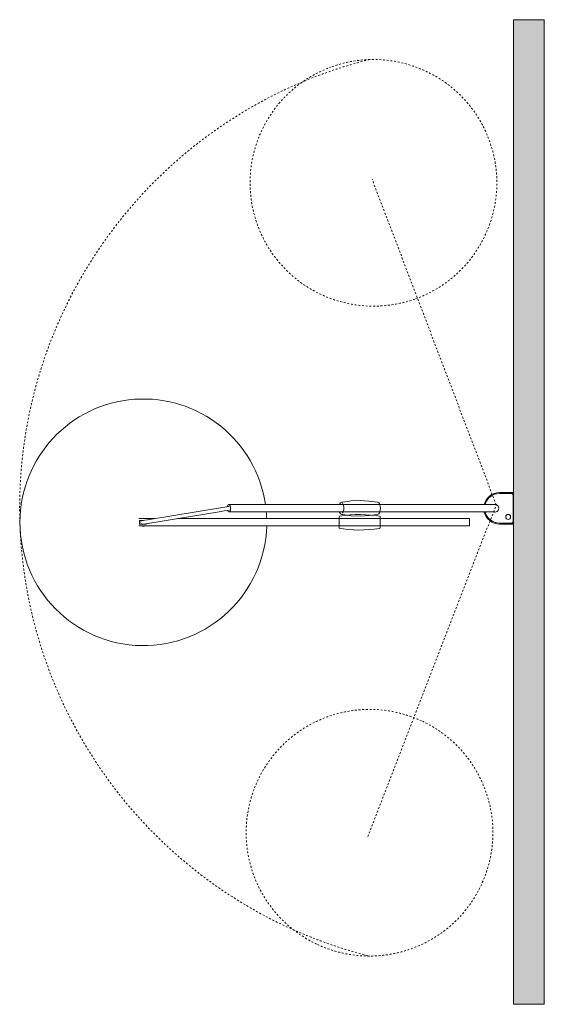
# Model space of a CAD drawing. Header units: millimetres. Extents: x -6933 to -2376, y -1187 to 7369.
# Tile 4 of 4: x -6151 to -5301, y 5772 to 7369. Entities that reach past the tile are written whole.
import ezdxf

# ---------------------------------------------------------------- set-up
doc = ezdxf.new("R2010")
doc.units = ezdxf.units.MM
doc.linetypes.add('Dash', pattern=[6, 3, -3])
doc.layers.add('A-ANNO-DIMS', color=7, linetype='Dash', lineweight=9, true_color=0xd2d2d2)
doc.layers.add('A-WALL', color=7, linetype='Continuous', lineweight=9)
doc.layers.add('E-LITE-EQPM', color=7, linetype='Continuous', lineweight=20)

# ---------------------------------------------------------------- blocks, each defined once
blk = doc.blocks.new('24502 - 24502 SLIM LED White extensible wall lamp-561698-Planta_PDF')
at = {"layer": 'E-LITE-EQPM'}
for p, q in [((-3269, 6602), (-3291.7, 6602)), ((-3291.7, 6600.5), (-3269, 6600.5)), ((-3269.5, 6555.5), (-3269.5, 6597.5)), ((-3357.4, 6582.5), (-3730.2, 6582.5)), ((-3743.6, 6577.3), (-3862.4, 6557.9)), ((-3861.4, 6552), (-3742.7, 6571.4)), ((-3730.2, 6570.5), (-3357.4, 6570.5)), ((-3850.8, 6559.8), (-3875.1, 6559.8)), ((-3868.6, 6556.9), (-3875.1, 6556.9)), ((-3875.1, 6550.8), (-3865.4, 6550.8)), ((-3875.1, 6547.8), (-3340.3, 6547.8)), ((-3874.8, 6556.9), (-3874.8, 6550.8)), ((-3871.8, 6555.5), (-3871.8, 6556.9)), ((-3871.8, 6550.8), (-3871.8, 6552)), ((-3340.3, 6559.8), (-3813.5, 6559.8)), ((-3340.3, 6559.8), (-3340.3, 6553.8)), ((-3340.3, 6553.8), (-3340.3, 6547.8)), ((-3269, 6552.5), (-3291.7, 6552.5)), ((-3291.7, 6551), (-3269, 6551))]:
    blk.add_line(p, q, dxfattribs=at)
at = {"layer": 'E-LITE-EQPM', "flags": 128}
for points in [[(-3730, 6579.5), (-3731.6, 6579.3), (-3737, 6578.4), (-3742.1, 6577.6), (-3743.6, 6577.3)], [(-3547.2, 6586.5), (-3549.3, 6585.3), (-3550.9, 6582.8), (-3551, 6582.5)], [(-3489.5, 6586.5), (-3503.4, 6588.3), (-3517.6, 6589), (-3531.8, 6588.5), (-3545.8, 6586.7), (-3547.2, 6586.5)], [(-3546.6, 6584), (-3545.8, 6583.6), (-3544.8, 6581.9), (-3544, 6579), (-3543.8, 6576.5)], [(-3489.5, 6586.5), (-3487.4, 6585.3), (-3485.8, 6582.8), (-3484.9, 6579.2), (-3484.7, 6576.5)], [(-3299, 6582.5), (-3299.1, 6582.5), (-3299.4, 6582.5), (-3299.8, 6582.5), (-3300.4, 6582.5), (-3301.2, 6582.5), (-3302.2, 6582.5), (-3303.3, 6582.5), (-3304.6, 6582.5), (-3306.1, 6582.5), (-3307.7, 6582.5), (-3309.5, 6582.5), (-3311.5, 6582.5), (-3313.6, 6582.5), (-3315.8, 6582.5), (-3318.2, 6582.5), (-3320.8, 6582.5), (-3323.5, 6582.5), (-3326.3, 6582.5), (-3329.3, 6582.5), (-3332.4, 6582.5), (-3335.6, 6582.5), (-3338.9, 6582.5), (-3342.4, 6582.5), (-3345.9, 6582.5), (-3349.6, 6582.5), (-3353.3, 6582.5), (-3357.2, 6582.5), (-3357.4, 6582.5)], [(-3742.7, 6571.4), (-3737.9, 6572.2), (-3732.5, 6573), (-3729.9, 6573.5)], [(-3551.7, 6562.6), (-3551.1, 6563.7), (-3550.6, 6563.9)], [(-3547.2, 6566.5), (-3549.3, 6567.7), (-3550.9, 6570.2), (-3551, 6570.5)], [(-3550.6, 6563.9), (-3542.2, 6565), (-3533.8, 6565.8), (-3525.3, 6566.2), (-3516.9, 6566.4), (-3508.4, 6566.1), (-3500, 6565.6), (-3491.6, 6564.7), (-3486.1, 6563.9)], [(-3489.5, 6566.5), (-3503.4, 6564.7), (-3517.6, 6564), (-3531.8, 6564.5), (-3545.8, 6566.2), (-3547.2, 6566.5)], [(-3546.6, 6569), (-3545.8, 6569.4), (-3544.8, 6571.1), (-3544, 6574), (-3543.8, 6576.5)], [(-3489.5, 6566.5), (-3487.4, 6567.7), (-3485.8, 6570.2), (-3484.9, 6573.8), (-3484.7, 6576.5)], [(-3486.1, 6563.9), (-3485.2, 6563.1), (-3485.1, 6562.6)], [(-3357.4, 6570.5), (-3353.5, 6570.5), (-3349.8, 6570.5), (-3346.1, 6570.5), (-3342.6, 6570.5), (-3339.1, 6570.5), (-3335.8, 6570.5), (-3332.6, 6570.5), (-3329.5, 6570.5), (-3326.5, 6570.5), (-3323.6, 6570.5), (-3320.9, 6570.5), (-3318.4, 6570.5), (-3316, 6570.5), (-3313.7, 6570.5), (-3311.6, 6570.5), (-3309.6, 6570.5), (-3307.8, 6570.5), (-3306.2, 6570.5), (-3304.7, 6570.5), (-3303.4, 6570.5), (-3302.2, 6570.5), (-3301.3, 6570.5), (-3300.5, 6570.5), (-3299.9, 6570.5), (-3299.4, 6570.5), (-3299.1, 6570.5), (-3299, 6570.5), (-3299, 6570.5)], [(-3875.8, 6559.2), (-3875.5, 6559.7), (-3875.1, 6559.8)], [(-3875.1, 6547.8), (-3875.7, 6548.1), (-3875.8, 6548.5)], [(-3862.4, 6557.9), (-3866.5, 6557.3), (-3869.1, 6556.9), (-3869.9, 6556.7)], [(-3868.9, 6550.8), (-3868, 6551), (-3865.3, 6551.4), (-3861.4, 6552)], [(-3551.7, 6559.8), (-3551.7, 6560.9), (-3551.7, 6562.5), (-3551.7, 6562.6)], [(-3551.7, 6562.6), (-3551.7, 6561.7), (-3551.7, 6559.1), (-3551.7, 6555.4), (-3551.7, 6553.8)], [(-3551.7, 6553.8), (-3551.7, 6549.9), (-3551.7, 6546.8), (-3551.7, 6545.2), (-3551.7, 6545.1)], [(-3551.7, 6545.1), (-3551.7, 6546), (-3551.7, 6547.8)], [(-3485.1, 6553.8), (-3485.1, 6557.8), (-3485.1, 6560.9), (-3485.1, 6562.5), (-3485.1, 6562.6)], [(-3485.1, 6562.6), (-3485.1, 6561.7), (-3485.1, 6559.8)], [(-3485.1, 6545.1), (-3485.1, 6546), (-3485.1, 6548.6), (-3485.1, 6552.3), (-3485.1, 6553.8)], [(-3485.1, 6547.8), (-3485.1, 6546.8), (-3485.1, 6545.2), (-3485.1, 6545.1)], [(-3550.6, 6543.8), (-3551.5, 6544.5), (-3551.7, 6545.1)], [(-3486.1, 6543.8), (-3494.5, 6542.7), (-3502.9, 6541.9), (-3511.4, 6541.4), (-3519.8, 6541.3), (-3528.3, 6541.6), (-3536.7, 6542.1), (-3545.1, 6543), (-3550.6, 6543.8)], [(-3485.1, 6545.1), (-3485.6, 6544), (-3486.1, 6543.8)]]:
    blk.add_lwpolyline(points, dxfattribs=at)
at = {"layer": 'E-LITE-EQPM'}
for centre, radius, start, end in [((-3868.9, 6553.8), 200, 8.2394, 180), ((-3291.7, 6576.5), 25.5, 90, 166.3634), ((-3291.7, 6576.5), 24, 90, 165.5111), ((-3291.7, 6576.5), 24, 118.8681, 124.5492), ((-3291.7, 6576.5), 24, 104.4307, 109.1877), ((-3272.5, 6597.5), 2.95, 0, 90), ((-3291.7, 6576.5), 24, 162.2344, 165.4142), ((-3291.7, 6576.5), 24, 147.7656, 153.9894), ((-3291.7, 6576.5), 24, 133.312, 139.3601), ((-3299, 6576.5), 6.28, 253.1396, 106.8604), ((-3868.9, 6553.8), 200, 1.7206, 4.7758), ((-3291.7, 6576.5), 25.5, 193.6366, 270), ((-3291.7, 6576.5), 24, 194.5843, 197.7652), ((-3291.7, 6576.5), 24, 194.4889, 270), ((-3291.7, 6576.5), 24, 206.0094, 212.2331), ((-3277.6, 6562.5), 4.01, 90, 270), ((-3277.6, 6562.5), 4.01, 270, 90), ((-3868.9, 6553.8), 200, 180, 358.2794), ((-3868.9, 6553.8), 6.5, 159.1251, 180), ((-3868.9, 6553.8), 6.5, 180, 200.8749), ((-3868.9, 6553.8), 3.76, 124.6777, 142.1526), ((-3868.9, 6553.8), 3.76, 217.5054, 235.3223), ((-3868.9, 6553.8), 6.5, 72.7752, 107.2248), ((-3868.9, 6553.8), 6.5, 252.7752, 287.2248), ((-3868.9, 6553.8), 3, 285, 290.7779), ((-3868.9, 6553.8), 3.76, 304.6777, 313.9476), ((-3291.7, 6576.5), 24, 220.6393, 226.6872), ((-3291.7, 6576.5), 24, 235.4507, 241.1315), ((-3291.7, 6576.5), 24, 250.8131, 255.5693), ((-3272.5, 6555.5), 3, 270, 0)]:
    blk.add_arc(centre, radius, start, end, dxfattribs=at)
for start_param, end_param in [(0, 1.175436), (3.141593, 6.283185), (2.147539, 3.141593)]:
    blk.add_ellipse((-3730.2, 6576.5), major_axis=(0, 6), ratio=0.469472, start_param=start_param, end_param=end_param, dxfattribs=at)
for points in [[(-3875.7, 6556.9), (-3875.7, 6556.9), (-3875.8, 6556.9), (-3875.8, 6556.9)], [(-3875.8, 6550.8), (-3875.8, 6550.8), (-3875.7, 6550.8), (-3875.7, 6550.8)]]:
    blk.add_open_spline(points, degree=3, dxfattribs=at)
for points, knots in [([(-3875.8, 6556.9), (-3875.8, 6556.9), (-3875.7, 6556.9), (-3875.6, 6556.9), (-3875.5, 6556.9), (-3875.3, 6556.9), (-3875.2, 6556.9), (-3875.1, 6556.9)], [-1, -1, -1, -1, -0.75, -0.5625, -0.375, -0.1875, 0, 0, 0, 0]), ([(-3875.1, 6550.8), (-3875.2, 6550.8), (-3875.3, 6550.8), (-3875.5, 6550.8), (-3875.6, 6550.8), (-3875.7, 6550.8), (-3875.8, 6550.8), (-3875.8, 6550.8)], [-1, -1, -1, -1, -0.8125, -0.625, -0.4375, -0.25, 0, 0, 0, 0]), ([(-3865.4, 6550.8), (-3865.2, 6550.8), (-3864.9, 6550.8), (-3864.6, 6550.9), (-3864.4, 6551), (-3864.1, 6551.1), (-3863.8, 6551.2), (-3863.5, 6551.4), (-3863.3, 6551.7), (-3863.2, 6551.8)], [-1, -1, -1, -1, -0.8928571, -0.8392857, -0.7857143, -0.7321429, -0.6785714, -0.5714286, -0.483363, -0.483363, -0.483363, -0.483363])]:
    blk.add_open_spline(points, degree=3, knots=knots, dxfattribs=at)

msp = doc.modelspace()

# ---------------------------------------------------------------- hatches: boundary and pattern name
at = {"layer": 'A-WALL', "true_color": 0xf7f7f7}
msp.add_hatch(color=7, dxfattribs=at).paths.add_polyline_path([(-5300.9, 5772.1), (-5300.9, 7368.9), (-5350.9, 7368.9), (-5350.9, 5772.1)], flags=0)

# ---------------------------------------------------------------- linework, layer by layer
at = {"layer": 'A-ANNO-DIMS'}
for p, q in [((-5378.8, 6582.1), (-5580.1, 7110.4)), ((-5587.2, 6044.1), (-5378.8, 6582.1))]:
    msp.add_line(p, q, dxfattribs=at)
for centre, radius, start, end in [((-5401.8, 6577.3), 749.5, 104.092, 255.908), ((-5577.8, 7104.3), 200, 290, 110), ((-5577.8, 7104.3), 200, 110, 290), ((-5584.2, 6050.4), 200, 65, 245), ((-5584.2, 6050.4), 200, 245, 65)]:
    msp.add_arc(centre, radius, start, end, dxfattribs=at)
at = {"layer": 'A-WALL', "color": 253, "true_color": 0xaaaaaa}
for p, q in [((-5350.9, 5772.1), (-5350.9, 7368.9)), ((-5350.9, 7368.9), (-5300.9, 7368.9)), ((-5300.9, 7368.9), (-5300.9, 5772.1)), ((-5350.9, 5772.1), (-5300.9, 5772.1))]:
    msp.add_line(p, q, dxfattribs=at)

# ---------------------------------------------------------------- block references
at = {"layer": 'E-LITE-EQPM'}
msp.add_blockref('24502 - 24502 SLIM LED White extensible wall lamp-561698-Planta_PDF', (-2081.9, 0), dxfattribs=at)

doc.saveas('drawing.dxf')
